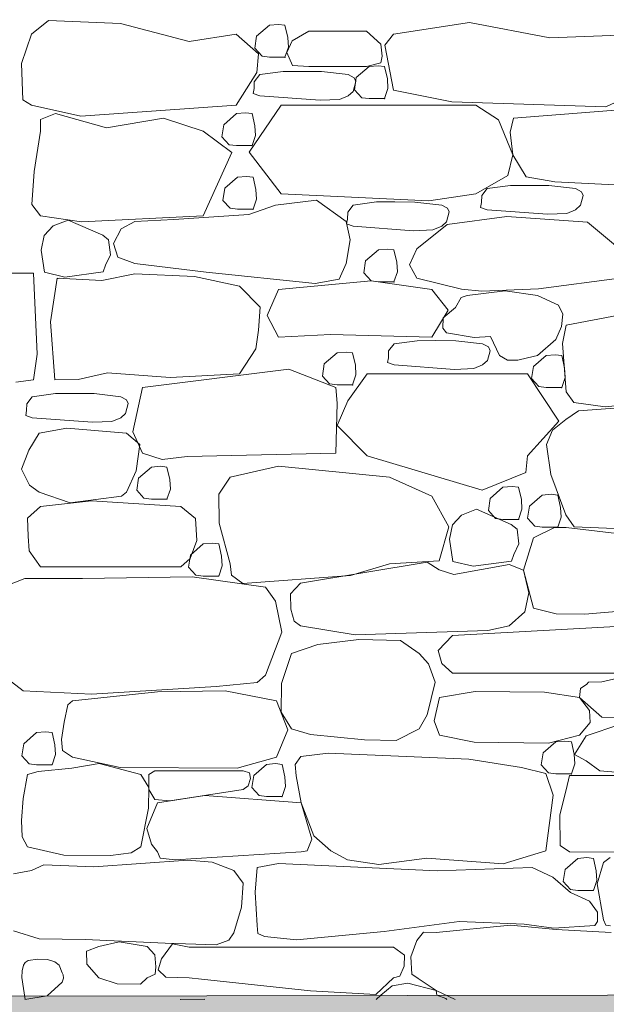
# Model space of a CAD drawing. Header units: millimetres. Extents: x -25516 to 3801, y -6942 to 11332.
# Tile 10 of 33: x -16702 to -15507, y 385 to 2392. Entities that reach past the tile are written whole.
import ezdxf

# ---------------------------------------------------------------- set-up
doc = ezdxf.new("R2010")
doc.units = ezdxf.units.MM
doc.header["$MEASUREMENT"] = 0
doc.linetypes.add('Wipeout_Contour', pattern=[1000, 0, -1000])
for name, color, linetype in [('POHLED ZÁPADNÍ_1_Konstrukce - krov', 7, 'Continuous'), ('POHLED ZÁPADNÍ_1_Situace - terén', 7, 'Continuous'), ('POHLED ZÁPADNÍ_1_Výplně - Povrchové', 7, 'Continuous'), ('POHLED ZÁPADNÍ_1_Výplně – Řezové', 7, 'Continuous')]:
    doc.layers.add(name, color=color, linetype=linetype)

# ---------------------------------------------------------------- blocks, each defined once
blk = doc.blocks.new('*X2', base_point=(-25798.9, -9432.9))
at = {"layer": 'POHLED ZÁPADNÍ_1_Výplně - Povrchové', "color": 253, "linetype": 'Continuous', "lineweight": 13}
for p, q in [((-16643.2, 2389.8), (-16677.4, 2362.3)), ((-16496.5, 2383.8), (-16643.2, 2389.8)), ((-16356.8, 2347), (-16496.5, 2383.8)), ((-16193.1, 2380.6), (-16219.1, 2358)), ((-16174.7, 2382.2), (-16193.1, 2380.6)), ((-16161.4, 2380.6), (-16174.7, 2382.2)), ((-16155.7, 2355.5), (-16161.4, 2380.6)), ((-16112.7, 2368.6), (-16146.7, 2348.3)), ((-15995.2, 2368.6), (-16112.7, 2368.6)), ((-15966.5, 2341.5), (-15995.2, 2368.6)), ((-15785.4, 2386), (-15940.1, 2362.3)), ((-15622.3, 2354.4), (-15785.4, 2386)), ((-16677.4, 2362.3), (-16697.8, 2302.6)), ((-16261.1, 2362.3), (-16356.8, 2347)), ((-16215.6, 2322.1), (-16261.1, 2362.3)), ((-16219.1, 2358), (-16222.8, 2333.5)), ((-16146.7, 2348.3), (-16157.3, 2325)), ((-16154.4, 2335.9), (-16155.7, 2355.5)), ((-15940.1, 2362.3), (-15958.3, 2339.8)), ((-15435.8, 2362.3), (-15622.3, 2354.4)), ((-16222.8, 2333.5), (-16208.1, 2317.2)), ((-16161.4, 2315.3), (-16154.4, 2335.9)), ((-15963.6, 2317.5), (-15966.5, 2341.5)), ((-15958.3, 2339.8), (-15940.1, 2248.1)), ((-16218.5, 2284), (-16215.6, 2322.1)), ((-16208.1, 2317.2), (-16193.1, 2315.3)), ((-16193.1, 2315.3), (-16161.4, 2315.3)), ((-16157.3, 2325), (-16146.2, 2298.3)), ((-15965.9, 2304), (-15963.6, 2317.5)), ((-16697.8, 2302.6), (-16694.9, 2228.6)), ((-16146.2, 2298.3), (-16112.7, 2296)), ((-16112.7, 2296), (-15995.2, 2296)), ((-15990.2, 2296.3), (-16016.3, 2273.6)), ((-15995.2, 2296), (-15965.9, 2304)), ((-15971.8, 2297.9), (-15990.2, 2296.3)), ((-15958.6, 2296.3), (-15971.8, 2297.9)), ((-15952.8, 2271.2), (-15958.6, 2296.3)), ((-16261.1, 2217.7), (-16218.5, 2284)), ((-16212.7, 2279.7), (-16223.8, 2265.1)), ((-16165.4, 2285.9), (-16212.7, 2279.7)), ((-16127.9, 2286.1), (-16165.4, 2285.9)), ((-16087, 2285.8), (-16127.9, 2286.1)), ((-16032.4, 2279.7), (-16087, 2285.8)), ((-16020.7, 2273.2), (-16032.4, 2279.7)), ((-16017.3, 2265.5), (-16020.7, 2273.2)), ((-16016.3, 2273.6), (-16020, 2249.1)), ((-15951.6, 2251.6), (-15952.8, 2271.2)), ((-16224.2, 2251.2), (-16226, 2241.4)), ((-16223.8, 2265.1), (-16224.2, 2251.2)), ((-16022.6, 2245.7), (-16017.3, 2265.5)), ((-16020, 2249.1), (-16005.2, 2232.8)), ((-15958.6, 2230.9), (-15951.6, 2251.6)), ((-15940.1, 2248.1), (-15821.7, 2224.3)), ((-15508.1, 2214.4), (-15435.8, 2248.1)), ((-16694.9, 2228.6), (-16677.4, 2217.7)), ((-16226, 2241.4), (-16212.7, 2236.4)), ((-16212.7, 2236.4), (-16089.8, 2227.4)), ((-16089.8, 2227.4), (-16050.4, 2229)), ((-16050.4, 2229), (-16032.4, 2236.4)), ((-16032.4, 2236.4), (-16022.6, 2245.7)), ((-16005.2, 2232.8), (-15990.2, 2230.9)), ((-15990.2, 2230.9), (-15958.6, 2230.9)), ((-16677.4, 2217.7), (-16577.1, 2194.8)), ((-16577.1, 2194.8), (-16261.1, 2217.7)), ((-16169.1, 2217.7), (-16234.5, 2121.8)), ((-15772.4, 2217.7), (-16169.1, 2217.7)), ((-15821.7, 2224.3), (-15508.1, 2214.4)), ((-15726.5, 2187.9), (-15772.4, 2217.7)), ((-15458.6, 2210), (-15695.9, 2190.7)), ((-16628.8, 2200.3), (-16659.2, 2188.5)), ((-16659.2, 2188.5), (-16659, 2164.3)), ((-16525.1, 2171.4), (-16628.8, 2200.3)), ((-16408.8, 2191.1), (-16525.1, 2171.4)), ((-16328.1, 2164.3), (-16408.8, 2191.1)), ((-16260.1, 2200.4), (-16286.2, 2177.7)), ((-16241.7, 2202), (-16260.1, 2200.4)), ((-16228.4, 2200.4), (-16241.7, 2202)), ((-16222.7, 2175.3), (-16228.4, 2200.4)), ((-15697.1, 2116), (-15726.5, 2187.9)), ((-15695.9, 2190.7), (-15702.8, 2162.3)), ((-16286.2, 2177.7), (-16289.8, 2153.2)), ((-16221.4, 2155.7), (-16222.7, 2175.3)), ((-16659, 2164.3), (-16672.4, 2082.2)), ((-16269.7, 2121), (-16328.1, 2164.3)), ((-16289.8, 2153.2), (-16275.1, 2136.9)), ((-16228.4, 2135), (-16221.4, 2155.7)), ((-15702.8, 2162.3), (-15697.1, 2116)), ((-16275.1, 2136.9), (-16260.1, 2135)), ((-16260.1, 2135), (-16228.4, 2135)), ((-16328.1, 1992.3), (-16269.7, 2121)), ((-16234.5, 2121.8), (-16169.1, 2036.9)), ((-15707.8, 2074), (-15697.1, 2116)), ((-15697.1, 2116), (-15670.4, 2071.3)), ((-16672.4, 2082.2), (-16676.8, 2015.2)), ((-16258, 2070.7), (-16284.1, 2048.1)), ((-16239.6, 2072.3), (-16258, 2070.7)), ((-16226.3, 2070.7), (-16239.6, 2072.3)), ((-16220.6, 2045.6), (-16226.3, 2070.7)), ((-15772.4, 2036.9), (-15707.8, 2074)), ((-15670.4, 2071.3), (-15611.5, 2061.3)), ((-16284.1, 2048.1), (-16287.7, 2023.5)), ((-15749.6, 2047.6), (-15760.7, 2033.1)), ((-15702.3, 2053.8), (-15749.6, 2047.6)), ((-15664.8, 2054), (-15702.3, 2053.8)), ((-15624, 2053.7), (-15664.8, 2054)), ((-15569.4, 2047.6), (-15624, 2053.7)), ((-15611.5, 2061.3), (-15417.4, 2051.4)), ((-15557.6, 2041.2), (-15569.4, 2047.6)), ((-16219.3, 2026), (-16220.6, 2045.6)), ((-16169.1, 2036.9), (-15868.7, 2022.8)), ((-15868.7, 2022.8), (-15772.4, 2036.9)), ((-15760.7, 2033.1), (-15761.1, 2019.2)), ((-15559.5, 2013.6), (-15554.2, 2033.5)), ((-15554.2, 2033.5), (-15557.6, 2041.2)), ((-16676.8, 2015.2), (-16659, 1992.3)), ((-16287.7, 2023.5), (-16273, 2007.3)), ((-16273, 2007.3), (-16258, 2005.3)), ((-16181, 2013.6), (-16235.1, 1994.7)), ((-16226.3, 2005.3), (-16219.3, 2026)), ((-16097, 2024.1), (-16181, 2013.6)), ((-16037, 1980.4), (-16097, 2024.1)), ((-16022.5, 2014), (-16033.6, 1999.5)), ((-15975.2, 2020.2), (-16022.5, 2014)), ((-15937.7, 2020.4), (-15975.2, 2020.2)), ((-15896.8, 2020.1), (-15937.7, 2020.4)), ((-15842.2, 2014), (-15896.8, 2020.1)), ((-15830.5, 2007.5), (-15842.2, 2014)), ((-15827.1, 1999.8), (-15830.5, 2007.5)), ((-15761.1, 2019.2), (-15762.9, 2009.3)), ((-15762.9, 2009.3), (-15749.6, 2004.4)), ((-15569.4, 2004.4), (-15559.5, 2013.6)), ((-16659, 1992.3), (-16575.5, 1979.5)), ((-16575.5, 1979.5), (-16328.1, 1992.3)), ((-16235.1, 1994.7), (-16387.6, 1984.8)), ((-16258, 2005.3), (-16226.3, 2005.3)), ((-16033.6, 1999.5), (-16034, 1985.5)), ((-15832.4, 1980), (-15827.1, 1999.8)), ((-15709.7, 1990.3), (-15830.9, 1974.2)), ((-15749.6, 2004.4), (-15626.7, 1995.4)), ((-15545.4, 1978.8), (-15709.7, 1990.3)), ((-15626.7, 1995.4), (-15587.3, 1996.9)), ((-15587.3, 1996.9), (-15569.4, 2004.4)), ((-16633.6, 1971.5), (-16651.7, 1951.7)), ((-16603, 1983.4), (-16633.6, 1971.5)), ((-16532.3, 1952.3), (-16603, 1983.4)), ((-16466.9, 1980.4), (-16494.7, 1965.6)), ((-16387.6, 1984.8), (-16466.9, 1980.4)), ((-16028.7, 1943.3), (-16037, 1980.4)), ((-16034, 1985.5), (-16035.8, 1975.7)), ((-16035.8, 1975.7), (-16022.5, 1970.7)), ((-16022.5, 1970.7), (-15899.6, 1961.7)), ((-15830.9, 1974.2), (-15892.8, 1924.8)), ((-15860.2, 1963.3), (-15842.2, 1970.7)), ((-15842.2, 1970.7), (-15832.4, 1980)), ((-15480.4, 1924.8), (-15545.4, 1978.8)), ((-16651.7, 1951.7), (-16658, 1922.3)), ((-16520.5, 1942.8), (-16532.3, 1952.3)), ((-16494.7, 1965.6), (-16510.4, 1935.9)), ((-15899.6, 1961.7), (-15860.2, 1963.3)), ((-16516.7, 1912.7), (-16520.5, 1942.8)), ((-16510.4, 1935.9), (-16501.5, 1907.6)), ((-16037, 1895), (-16028.7, 1943.3)), ((-16658, 1922.3), (-16651.3, 1877.1)), ((-16526.8, 1891.3), (-16516.7, 1912.7)), ((-16501.5, 1907.6), (-16466.9, 1895)), ((-15971.1, 1922.6), (-15997.2, 1900)), ((-15952.7, 1924.2), (-15971.1, 1922.6)), ((-15939.4, 1922.6), (-15952.7, 1924.2)), ((-15933.7, 1897.6), (-15939.4, 1922.6)), ((-15892.8, 1924.8), (-15908.1, 1892.1)), ((-16531.9, 1877.7), (-16526.8, 1891.3)), ((-16466.9, 1895), (-16321.9, 1876.9)), ((-16051.3, 1863.2), (-16037, 1895)), ((-15997.2, 1900), (-16000.8, 1875.5)), ((-15932.4, 1877.9), (-15933.7, 1897.6)), ((-15908.1, 1892.1), (-15892.8, 1864.9)), ((-16673.7, 1875.1), (-16805.5, 1875.1)), ((-16666.2, 1709.9), (-16673.7, 1875.1)), ((-16651.3, 1877.1), (-16609.7, 1867)), ((-16609.7, 1867), (-16531.9, 1877.7)), ((-16466.9, 1873.6), (-16534.1, 1860.5)), ((-16345.9, 1868.5), (-16466.9, 1873.6)), ((-16254.3, 1848.7), (-16345.9, 1868.5)), ((-16321.9, 1876.9), (-16099.9, 1854.3)), ((-16000.8, 1875.5), (-15986.1, 1859.2)), ((-15939.4, 1857.3), (-15932.4, 1877.9)), ((-16625.3, 1864.7), (-16639, 1776.2)), ((-16621.5, 1864.9), (-16625.3, 1863.8)), ((-16534.1, 1860.5), (-16625.3, 1864.7)), ((-16211.8, 1805.8), (-16254.3, 1848.7)), ((-15986.1, 1859.2), (-16174.3, 1841.6)), ((-16099.9, 1854.3), (-16051.3, 1863.2)), ((-15986.1, 1859.2), (-15971.1, 1857.3)), ((-15862.4, 1841.6), (-15986.1, 1859.2)), ((-15971.1, 1857.3), (-15939.4, 1857.3)), ((-15892.8, 1864.9), (-15801.8, 1842.8)), ((-15644.8, 1843.5), (-15480.4, 1864.9)), ((-16174.3, 1841.6), (-16197.9, 1788.7)), ((-15828.9, 1799.9), (-15862.4, 1841.6)), ((-15790.3, 1829.6), (-15802.3, 1825.3)), ((-15801.8, 1842.8), (-15760.6, 1838.4)), ((-15712.8, 1839), (-15790.3, 1829.6)), ((-15760.6, 1838.4), (-15644.8, 1843.5)), ((-15647.1, 1829.6), (-15712.8, 1839)), ((-15604.5, 1810), (-15647.1, 1829.6)), ((-15802.3, 1825.3), (-15814.1, 1805.3)), ((-15595.2, 1791.7), (-15604.5, 1810)), ((-16215.4, 1758.8), (-16211.8, 1805.8)), ((-16197.9, 1788.7), (-16174.3, 1744.6)), ((-15862.4, 1744.6), (-15828.9, 1799.9)), ((-15814.1, 1805.3), (-15839.5, 1784.1)), ((-15598.2, 1766.7), (-15595.2, 1791.7)), ((-15481.7, 1789.5), (-15589, 1769.5)), ((-16639, 1776.2), (-16630.4, 1658)), ((-15839.5, 1784.1), (-15839.6, 1763.3)), ((-15609.8, 1739.8), (-15598.2, 1766.7)), ((-15589, 1769.5), (-15595.9, 1731.9)), ((-16221, 1721), (-16215.4, 1758.8)), ((-16174.3, 1744.6), (-16068.5, 1750.4)), ((-16068.5, 1750.4), (-15862.4, 1744.6)), ((-15839.6, 1763.3), (-15832.4, 1753.4)), ((-15832.4, 1753.4), (-15776.1, 1743.9)), ((-15776.1, 1743.9), (-15742.9, 1746)), ((-15742.9, 1746), (-15724.4, 1707.5)), ((-15939.2, 1731.3), (-15950.3, 1716.8)), ((-15891.9, 1737.5), (-15939.2, 1731.3)), ((-15854.4, 1737.8), (-15891.9, 1737.5)), ((-15813.5, 1737.4), (-15854.4, 1737.8)), ((-15758.9, 1731.3), (-15813.5, 1737.4)), ((-15747.2, 1724.9), (-15758.9, 1731.3)), ((-15647.1, 1707.5), (-15609.8, 1739.8)), ((-15595.9, 1731.9), (-15589, 1633.6)), ((-16673.7, 1657.9), (-16666.2, 1709.9)), ((-16254.3, 1669.9), (-16221, 1721)), ((-16055.4, 1712.7), (-16081.5, 1690.1)), ((-16037, 1714.3), (-16055.4, 1712.7)), ((-16023.8, 1712.7), (-16037, 1714.3)), ((-16018, 1687.6), (-16023.8, 1712.7)), ((-15950.3, 1716.8), (-15950.7, 1702.9)), ((-15749.1, 1697.3), (-15743.7, 1717.2)), ((-15743.7, 1717.2), (-15747.2, 1724.9)), ((-15724.4, 1707.5), (-15708, 1697.8)), ((-15667.8, 1702.4), (-15647.1, 1707.5)), ((-15629.5, 1707.4), (-15655.5, 1684.8)), ((-15611.1, 1709), (-15629.5, 1707.4)), ((-15597.8, 1707.4), (-15611.1, 1709)), ((-15592.1, 1682.3), (-15597.8, 1707.4)), ((-16081.5, 1690.1), (-16085.2, 1665.5)), ((-16016.8, 1668), (-16018, 1687.6)), ((-15950.7, 1702.9), (-15952.5, 1693)), ((-15952.5, 1693), (-15939.2, 1688.1)), ((-15939.2, 1688.1), (-15816.2, 1679.1)), ((-15776.8, 1680.6), (-15758.9, 1688.1)), ((-15758.9, 1688.1), (-15749.1, 1697.3)), ((-15708, 1697.8), (-15687.1, 1697.8)), ((-15687.1, 1697.8), (-15667.8, 1702.4)), ((-16582.8, 1658.6), (-16522.8, 1672.2)), ((-16522.8, 1672.2), (-16395.5, 1662.4)), ((-16153.2, 1679.2), (-16451.7, 1642.1)), ((-16395.5, 1662.4), (-16254.3, 1669.9)), ((-16057.6, 1642.1), (-16153.2, 1679.2)), ((-16085.2, 1665.5), (-16070.4, 1649.3)), ((-15994.3, 1669.9), (-16033.4, 1614.7)), ((-16023.8, 1647.3), (-16016.8, 1668)), ((-15667.5, 1669.9), (-15994.3, 1669.9)), ((-15816.2, 1679.1), (-15776.8, 1680.6)), ((-15603.9, 1573.5), (-15667.5, 1669.9)), ((-15655.5, 1684.8), (-15659.2, 1660.3)), ((-15590.8, 1662.7), (-15592.1, 1682.3)), ((-16709.2, 1653.3), (-16673.7, 1657.9)), ((-16630.9, 1657.9), (-16582.8, 1658.6)), ((-16070.4, 1649.3), (-16055.4, 1647.3)), ((-16055.4, 1647.3), (-16023.8, 1647.3)), ((-15659.2, 1660.3), (-15644.5, 1644)), ((-15597.8, 1642.1), (-15590.8, 1662.7)), ((-16628.7, 1629.7), (-16676, 1623.4)), ((-16591.2, 1629.9), (-16628.7, 1629.7)), ((-16550.3, 1629.6), (-16591.2, 1629.9)), ((-16495.7, 1623.4), (-16550.3, 1629.6)), ((-16451.7, 1642.1), (-16471.5, 1551.6)), ((-16055.3, 1610), (-16057.6, 1642.1)), ((-15644.5, 1644), (-15629.5, 1642.1)), ((-15629.5, 1642.1), (-15597.8, 1642.1)), ((-15589, 1633.6), (-15572.8, 1611.5)), ((-15509, 1602.9), (-15185, 1633.6)), ((-16687.1, 1608.9), (-16687.5, 1595)), ((-16676, 1623.4), (-16687.1, 1608.9)), ((-16484, 1617), (-16495.7, 1623.4)), ((-16485.9, 1589.4), (-16480.6, 1609.3)), ((-16480.6, 1609.3), (-16484, 1617)), ((-16057.6, 1508.1), (-16055.3, 1610)), ((-16033.4, 1614.7), (-16055.3, 1564.9)), ((-15572.8, 1611.5), (-15509, 1602.9)), ((-15383.8, 1608.3), (-15563.7, 1594.8)), ((-16687.5, 1595), (-16689.3, 1585.1)), ((-16495.7, 1580.2), (-16485.9, 1589.4)), ((-15563.7, 1594.8), (-15589.6, 1576.8)), ((-16689.3, 1585.1), (-16676, 1580.2)), ((-16676, 1580.2), (-16553.1, 1571.2)), ((-16553.1, 1571.2), (-16513.7, 1572.8)), ((-16513.7, 1572.8), (-16495.7, 1580.2)), ((-15667.5, 1502.9), (-15603.9, 1573.5)), ((-15589.6, 1576.8), (-15616.3, 1555.2)), ((-16662.3, 1549.1), (-16683.2, 1514.5)), ((-16605.5, 1559.4), (-16662.3, 1549.1)), ((-16484, 1549.1), (-16605.5, 1559.4)), ((-16457.1, 1525.9), (-16484, 1549.1)), ((-16471.5, 1551.6), (-16451.7, 1508.1)), ((-16055.3, 1564.9), (-15994.3, 1502.9)), ((-15616.3, 1555.2), (-15628.8, 1526.1)), ((-16464.6, 1472.2), (-16457.1, 1525.9)), ((-15628.8, 1526.1), (-15619.9, 1464.7)), ((-16683.2, 1514.5), (-16698.2, 1476)), ((-16451.7, 1508.1), (-16411.5, 1495.7)), ((-16360.5, 1501.2), (-16057.6, 1508.1)), ((-16411.5, 1495.7), (-16360.5, 1501.2)), ((-15994.3, 1502.9), (-15759.6, 1432.9)), ((-15671.2, 1469.2), (-15667.5, 1502.9)), ((-16698.2, 1476), (-16681.8, 1443.4)), ((-16484, 1428.9), (-16464.6, 1472.2)), ((-16433.5, 1479.9), (-16459.5, 1457.3)), ((-16415.1, 1481.5), (-16433.5, 1479.9)), ((-16401.8, 1479.9), (-16415.1, 1481.5)), ((-16396.1, 1454.8), (-16401.8, 1479.9)), ((-16174.8, 1481.6), (-16272.8, 1459.3)), ((-15948.7, 1459.3), (-16174.8, 1481.6)), ((-15759.6, 1432.9), (-15671.2, 1469.2)), ((-16459.5, 1457.3), (-16463.2, 1432.8)), ((-16394.8, 1435.2), (-16396.1, 1454.8)), ((-16272.8, 1459.3), (-16296, 1424.6)), ((-15862.4, 1421), (-15948.7, 1459.3)), ((-15619.9, 1464.7), (-15589.6, 1382.7)), ((-16681.8, 1443.4), (-16662.3, 1428.9)), ((-16662.3, 1428.9), (-16599.1, 1407.4)), ((-16494.2, 1421), (-16484, 1428.9)), ((-16463.2, 1432.8), (-16448.5, 1416.5)), ((-16401.8, 1414.6), (-16394.8, 1435.2)), ((-15717.5, 1438.8), (-15743.5, 1416.1)), ((-15699, 1440.4), (-15717.5, 1438.8)), ((-15685.8, 1438.8), (-15699, 1440.4)), ((-15680, 1413.7), (-15685.8, 1438.8)), ((-16555.4, 1411), (-16659, 1399.9)), ((-16599.1, 1407.4), (-16494.2, 1421)), ((-16373.2, 1399.9), (-16555.4, 1411)), ((-16448.5, 1416.5), (-16433.5, 1414.6)), ((-16433.5, 1414.6), (-16401.8, 1414.6)), ((-16296, 1424.6), (-16295.2, 1365.6)), ((-15827.8, 1358.1), (-15862.4, 1421)), ((-15743.5, 1416.1), (-15747.2, 1391.6)), ((-15678.8, 1394.1), (-15680, 1413.7)), ((-15637.6, 1422.9), (-15663.6, 1400.3)), ((-15619.2, 1424.5), (-15637.6, 1422.9)), ((-15605.9, 1422.9), (-15619.2, 1424.5)), ((-15600.1, 1397.8), (-15605.9, 1422.9)), ((-16659, 1399.9), (-16685.4, 1375.6)), ((-16343.4, 1375.3), (-16373.2, 1399.9)), ((-15771.3, 1394), (-15801.9, 1382.2)), ((-15700.6, 1362.9), (-15771.3, 1394)), ((-15747.2, 1391.6), (-15732.5, 1375.4)), ((-15685.8, 1373.4), (-15678.8, 1394.1)), ((-15663.6, 1400.3), (-15667.3, 1375.8)), ((-15598.9, 1378.2), (-15600.1, 1397.8)), ((-16685.4, 1375.6), (-16684.1, 1339)), ((-16341.2, 1330.2), (-16343.4, 1375.3)), ((-16295.2, 1365.6), (-16272.8, 1283.1)), ((-15801.9, 1382.2), (-15820, 1362.3)), ((-15732.5, 1375.4), (-15717.5, 1373.4)), ((-15717.5, 1373.4), (-15685.8, 1373.4)), ((-15667.3, 1375.8), (-15652.6, 1359.5)), ((-15605.9, 1357.6), (-15598.9, 1378.2)), ((-15589.6, 1382.7), (-15572.3, 1358.1)), ((-15847.7, 1289), (-15827.8, 1358.1)), ((-15820, 1362.3), (-15826.3, 1333)), ((-15688.8, 1353.4), (-15700.6, 1362.9)), ((-15685, 1323.3), (-15688.8, 1353.4)), ((-15612.7, 1357), (-15655.6, 1335.9)), ((-15652.6, 1359.5), (-15637.6, 1357.6)), ((-15637.6, 1357.6), (-15605.9, 1357.6)), ((-15588.9, 1356.5), (-15612.7, 1357)), ((-15411.4, 1335.9), (-15588.9, 1356.5)), ((-15572.3, 1358.1), (-15473.5, 1354.3)), ((-16684.1, 1339), (-16682.1, 1309.4)), ((-16354.2, 1293.7), (-16341.2, 1330.2)), ((-16309.6, 1324.9), (-16328.1, 1323.3)), ((-16296.4, 1323.3), (-16309.6, 1324.9)), ((-15826.3, 1333), (-15819.6, 1287.7)), ((-15655.6, 1335.9), (-15675.8, 1270.1)), ((-16682.1, 1309.4), (-16659, 1276.5)), ((-16328.1, 1323.3), (-16354.1, 1300.7)), ((-16290.6, 1298.2), (-16296.4, 1323.3)), ((-15695.1, 1302), (-15685, 1323.3)), ((-16373.2, 1276.5), (-16354.2, 1293.7)), ((-16354.1, 1300.7), (-16357.8, 1276.1)), ((-16289.4, 1278.6), (-16290.6, 1298.2)), ((-15872, 1286.5), (-16129.6, 1243.6)), ((-15948.7, 1283.1), (-15847.7, 1289)), ((-15847.4, 1270.4), (-15872, 1286.5)), ((-15819.6, 1287.7), (-15778, 1277.7)), ((-15778, 1277.7), (-15700.2, 1288.3)), ((-15700.2, 1288.3), (-15695.1, 1302)), ((-16659, 1276.5), (-16373.2, 1276.5)), ((-16357.8, 1276.1), (-16343, 1259.9)), ((-16296.4, 1257.9), (-16289.4, 1278.6)), ((-16272.8, 1283.1), (-16270, 1259.6)), ((-16028.1, 1259.1), (-15948.7, 1283.1)), ((-15817.8, 1261.3), (-15847.4, 1270.4)), ((-15704.5, 1281.7), (-15817.8, 1261.3)), ((-15675.8, 1270.1), (-15704.5, 1281.7)), ((-15665, 1223.9), (-15675.8, 1270.1)), ((-15675.8, 1270.1), (-15655.6, 1192.6)), ((-16691, 1252.7), (-16735.9, 1235.5)), ((-16622.6, 1252.7), (-16691, 1252.7)), ((-16573.4, 1252.7), (-16641.7, 1252.7)), ((-16350.6, 1256), (-16573.4, 1252.7)), ((-16200.9, 1235.5), (-16350.6, 1256)), ((-16343, 1259.9), (-16328.1, 1257.9)), ((-16328.1, 1257.9), (-16296.4, 1257.9)), ((-16270, 1259.6), (-16247.1, 1242.5)), ((-16247.1, 1242.5), (-16028.1, 1259.1)), ((-16180.6, 1206.5), (-16200.9, 1235.5)), ((-16129.6, 1243.6), (-16149.9, 1221.7)), ((-16167.9, 1143.4), (-16180.6, 1206.5)), ((-16149.9, 1221.7), (-16149.4, 1190.2)), ((-15672.8, 1184.9), (-15665, 1223.9)), ((-16149.4, 1190.2), (-16142.7, 1166.1)), ((-15704.5, 1156.3), (-15672.8, 1184.9)), ((-15655.6, 1192.6), (-15609.4, 1181)), ((-15551, 1179.9), (-15411.4, 1192.6)), ((-16142.7, 1166.1), (-16129.6, 1156.3)), ((-15310.4, 1164.9), (-15820, 1136.5)), ((-15609.4, 1181), (-15551, 1179.9)), ((-16129.6, 1156.3), (-16018.7, 1137.8)), ((-16018.7, 1137.8), (-15748.3, 1146.7)), ((-15748.3, 1146.7), (-15704.5, 1156.3)), ((-16200.9, 1056), (-16167.9, 1143.4)), ((-16010.7, 1128.4), (-16094.8, 1118.2)), ((-15926.3, 1126.8), (-16010.7, 1128.4)), ((-15888, 1100.2), (-15926.3, 1126.8)), ((-15820, 1136.5), (-15849.6, 1106.3)), ((-16094.8, 1118.2), (-16148.1, 1100.2)), ((-15849.6, 1106.3), (-15842.2, 1079.7)), ((-16148.1, 1100.2), (-16168.5, 1038.8)), ((-15869.3, 1078.9), (-15888, 1100.2)), ((-15855.7, 1041.5), (-15869.3, 1078.9)), ((-15842.2, 1079.7), (-15820, 1059.9)), ((-16735.9, 1056), (-16694.6, 1024.1)), ((-16217.7, 1041), (-16200.9, 1056)), ((-15820, 1059.9), (-15310.4, 1059.9)), ((-15439, 1059.7), (-15516.4, 1042.6)), ((-16694.6, 1024.1), (-16555.5, 1017.2)), ((-16555.5, 1017.2), (-16301.6, 1033)), ((-16283, 1023.7), (-16421.1, 1021.6)), ((-16301.6, 1033), (-16217.7, 1041)), ((-16178.4, 1003.8), (-16283, 1023.7)), ((-16168.5, 1038.8), (-16169.1, 980.4)), ((-15872, 975.4), (-15855.7, 1041.5)), ((-15559.3, 1028.8), (-15561.3, 1010.4)), ((-15546.9, 1037.7), (-15559.3, 1028.8)), ((-15543.5, 1041.4), (-15546.9, 1037.7)), ((-15516.4, 1042.6), (-15543.5, 1041.4)), ((-16594.3, 1003.8), (-16603.9, 995.3)), ((-16421.1, 1021.6), (-16594.3, 1003.8)), ((-16155.5, 944.5), (-16178.4, 1003.8)), ((-15846.4, 1010.4), (-15857.7, 962.7)), ((-15774.1, 1022.7), (-15846.4, 1010.4)), ((-15632.9, 1021.3), (-15774.1, 1022.7)), ((-15561.3, 1010.4), (-15632.9, 1021.3)), ((-15541, 984), (-15561.3, 1010.4)), ((-15561.3, 1010.4), (-15516.4, 970.2)), ((-16603.9, 995.3), (-16611.3, 959.9)), ((-15540.2, 959.6), (-15541, 984)), ((-16169.1, 980.4), (-16148.1, 946.4)), ((-15888, 946.4), (-15872, 975.4)), ((-15516.4, 970.2), (-15409.7, 967.6)), ((-16611.3, 959.9), (-16616.2, 924.7)), ((-16178.4, 889), (-16155.5, 944.5)), ((-16148.1, 946.4), (-16109.5, 935)), ((-15934.9, 923.1), (-15888, 946.4)), ((-15857.7, 962.7), (-15846.4, 933.9)), ((-15561.3, 933.9), (-15540.2, 959.6)), ((-15479.4, 955.1), (-15548.1, 932.6)), ((-16667.4, 938.9), (-16693.4, 916.2)), ((-16648.9, 940.5), (-16667.4, 938.9)), ((-16635.7, 938.9), (-16648.9, 940.5)), ((-16629.9, 913.8), (-16635.7, 938.9)), ((-16616.2, 924.7), (-16614.4, 902.4)), ((-16109.5, 935), (-15999.4, 923.9)), ((-15999.4, 923.9), (-15934.9, 923.1)), ((-15846.4, 933.9), (-15776, 919.5)), ((-15624.9, 917.3), (-15561.3, 933.9)), ((-15548.1, 932.6), (-15571.7, 894.4)), ((-16693.4, 916.2), (-16697.1, 891.7)), ((-16628.7, 894.2), (-16629.9, 913.8)), ((-15776, 919.5), (-15624.9, 917.3)), ((-15609.7, 920.1), (-15635.7, 897.5)), ((-15591.2, 921.7), (-15609.7, 920.1)), ((-15578, 920.1), (-15591.2, 921.7)), ((-15572.2, 895.1), (-15578, 920.1)), ((-16697.1, 891.7), (-16682.4, 875.4)), ((-16635.7, 873.5), (-16628.7, 894.2)), ((-16614.4, 902.4), (-16594.3, 889)), ((-16594.3, 889), (-16497.3, 867.4)), ((-16258.5, 866.2), (-16178.4, 889)), ((-16128.9, 890.3), (-16140.3, 874.1)), ((-16073.4, 897.1), (-16128.9, 890.3)), ((-15787, 884.8), (-16073.4, 897.1)), ((-15679.6, 867.4), (-15787, 884.8)), ((-15635.7, 897.5), (-15639.4, 873)), ((-15571, 875.4), (-15572.2, 895.1)), ((-15571.7, 894.4), (-15548.1, 881.1)), ((-16682.4, 875.4), (-16667.4, 873.5)), ((-16667.4, 873.5), (-16635.7, 873.5)), ((-16595.7, 866.5), (-16663.9, 859.8)), ((-16539.7, 875.6), (-16595.7, 866.5)), ((-16455, 853.3), (-16539.7, 875.6)), ((-16497.3, 867.4), (-16258.5, 866.2)), ((-16198.9, 874), (-16224.9, 851.3)), ((-16180.5, 875.6), (-16198.9, 874)), ((-16167.2, 874), (-16180.5, 875.6)), ((-16161.4, 848.9), (-16167.2, 874)), ((-16140.3, 874.1), (-16138.4, 850.8)), ((-15629.9, 855.7), (-15679.6, 867.4)), ((-15639.4, 873), (-15624.7, 856.7)), ((-15578, 854.8), (-15571, 875.4)), ((-15548.1, 881.1), (-15520.2, 861.2)), ((-16685.4, 853.3), (-16694.7, 804.6)), ((-16663.9, 859.8), (-16685.4, 853.3)), ((-16438.5, 826.8), (-16455, 853.3)), ((-16426.1, 860.8), (-16438.8, 853.8)), ((-16438.8, 853.8), (-16438.3, 822.7)), ((-16246.7, 860.8), (-16426.1, 860.8)), ((-16233.7, 856.6), (-16246.7, 860.8)), ((-16236.3, 830.4), (-16231.4, 845)), ((-16231.4, 845), (-16233.7, 856.6)), ((-16224.9, 851.3), (-16228.6, 826.8)), ((-16160.2, 829.3), (-16161.4, 848.9)), ((-16138.4, 850.8), (-16128.6, 795.9)), ((-15614.9, 811.6), (-15629.9, 855.7)), ((-15624.7, 856.7), (-15609.7, 854.8)), ((-15609.7, 854.8), (-15578, 854.8)), ((-15581.7, 851.4), (-15588.9, 822.3)), ((-15136.2, 851.4), (-15581.7, 851.4)), ((-15520.2, 861.2), (-15455.2, 855.7)), ((-16439.3, 784.9), (-16438.5, 826.8)), ((-16438.3, 822.7), (-16426.1, 802.7)), ((-16396.2, 800), (-16246.7, 822.8)), ((-16246.7, 822.8), (-16236.3, 830.4)), ((-16228.6, 826.8), (-16213.9, 810.6)), ((-16167.2, 808.6), (-16160.2, 829.3)), ((-16694.7, 804.6), (-16697.8, 759.9)), ((-16426.1, 802.7), (-16396.2, 800)), ((-16324.3, 810.7), (-16420.7, 795.9)), ((-16128.6, 795.9), (-16324.3, 810.7)), ((-16213.9, 810.6), (-16198.9, 808.6)), ((-16198.9, 808.6), (-16167.2, 808.6)), ((-15629.9, 697.6), (-15614.9, 811.6)), ((-15588.9, 822.3), (-15601.4, 771.4)), ((-16455, 706.1), (-16439.3, 784.9)), ((-16420.7, 795.9), (-16442.7, 743.6)), ((-16128.6, 795.9), (-16102.6, 728.4)), ((-16106.7, 721.5), (-16128.6, 795.9)), ((-15601.4, 771.4), (-15600.8, 708.8)), ((-16697.8, 759.9), (-16696.3, 726.2)), ((-16442.7, 743.6), (-16432.9, 711.5)), ((-16696.3, 726.2), (-16685.4, 706.1)), ((-16102.6, 728.4), (-16068.2, 697.6)), ((-16685.4, 706.1), (-16611.7, 689)), ((-16474.6, 693.9), (-16455, 706.1)), ((-16432.9, 711.5), (-16420.7, 695.6)), ((-16116.3, 697.9), (-16106.7, 721.5)), ((-15600.8, 708.8), (-15581.7, 696.2)), ((-16611.7, 689), (-16516.7, 688.1)), ((-16516.7, 688.1), (-16474.6, 693.9)), ((-16420.7, 695.6), (-16415.5, 682.7)), ((-16415.5, 682.7), (-16384.9, 679.4)), ((-16384.9, 679.4), (-16128.6, 695.6)), ((-16128.6, 695.6), (-16116.3, 697.9)), ((-16068.2, 697.6), (-16033.9, 679.7)), ((-15970.1, 670.2), (-15872.5, 682.7)), ((-15872.5, 682.7), (-15716.8, 671.7)), ((-15716.8, 671.7), (-15629.9, 697.6)), ((-15565.1, 682.4), (-15591.1, 659.8)), ((-15581.7, 696.2), (-15367.1, 694.1)), ((-15546.6, 684), (-15565.1, 682.4)), ((-15533.4, 682.4), (-15546.6, 684)), ((-15527.6, 657.4), (-15533.4, 682.4)), ((-15499.1, 684.4), (-15512.5, 674.4)), ((-16652.3, 669.1), (-16677.4, 658)), ((-16550.4, 665.1), (-16652.3, 669.1)), ((-16359.5, 678.7), (-16550.4, 665.1)), ((-16309.4, 674.7), (-16359.5, 678.7)), ((-16265.6, 658), (-16309.4, 674.7)), ((-16218, 663.9), (-16221.9, 614)), ((-16174.3, 672), (-16218, 663.9)), ((-15851.7, 657), (-16174.3, 672)), ((-16033.9, 679.7), (-15970.1, 670.2)), ((-15657.9, 663.9), (-15851.7, 657)), ((-15616.2, 644.1), (-15657.9, 663.9)), ((-15512.5, 674.4), (-15525.5, 630.5)), ((-16714.1, 651), (-16677.4, 658)), ((-16246.7, 631.7), (-16265.6, 658)), ((-15580, 613.1), (-15616.2, 644.1)), ((-15591.1, 659.8), (-15594.8, 635.3)), ((-15526.4, 637.7), (-15527.6, 657.4)), ((-16250, 582.8), (-16246.7, 631.7)), ((-15594.8, 635.3), (-15580.1, 619)), ((-15533.4, 617.1), (-15526.4, 637.7)), ((-15525.5, 630.5), (-15512.5, 557.4)), ((-16221.9, 614), (-16218, 545.7)), ((-15580.1, 619), (-15565.1, 617.1)), ((-15541.3, 595.6), (-15580, 613.1)), ((-15565.1, 617.1), (-15533.4, 617.1)), ((-16265.6, 530.6), (-16250, 582.8)), ((-15524.8, 573), (-15541.3, 595.6)), ((-15525.1, 553.6), (-15524.8, 573)), ((-16218, 545.7), (-16216.6, 529.4)), ((-15959.3, 533.4), (-15806.9, 553.9)), ((-15702, 546.3), (-15853.7, 531.2)), ((-15806.9, 553.9), (-15674, 548.6)), ((-15609.2, 537.3), (-15702, 546.3)), ((-15674, 548.6), (-15614, 540.1)), ((-15614, 540.1), (-15530.2, 545.7)), ((-15530.2, 545.7), (-15525.1, 553.6)), ((-15512.5, 557.4), (-15508, 546.5)), ((-15508, 546.5), (-15498.7, 545.1)), ((-16714.1, 535), (-16661.9, 518.4)), ((-16275.9, 515.9), (-16265.6, 530.6)), ((-16216.6, 529.4), (-16203.2, 523)), ((-16203.2, 523), (-16138.1, 516.5)), ((-16138.1, 516.5), (-15959.3, 533.4)), ((-15879.3, 532.2), (-15892.8, 515.3)), ((-15853.7, 531.2), (-15879.3, 532.2)), ((-15497.2, 531.2), (-15609.2, 537.3)), ((-16661.9, 518.4), (-16568.4, 517.5)), ((-16568.4, 517.5), (-16405.5, 509.5)), ((-16540.8, 502.8), (-16565.8, 493.6)), ((-16498.9, 512.6), (-16540.8, 502.8)), ((-16441.8, 502.8), (-16498.9, 512.6)), ((-16426.2, 485.8), (-16441.8, 502.8)), ((-16390.7, 508.4), (-16412.8, 477.8)), ((-16405.5, 509.5), (-16301.3, 506.4)), ((-16356.6, 501.5), (-16390.7, 508.4)), ((-16301.3, 506.4), (-16275.9, 515.9)), ((-15892.8, 515.3), (-15905.1, 481.6)), ((-16565.8, 493.6), (-16564.7, 466.9)), ((-16424.4, 461.8), (-16426.2, 485.8)), ((-15940.1, 501.5), (-16356.6, 501.5)), ((-15917.9, 485.5), (-15940.1, 501.5)), ((-15918.6, 463.2), (-15917.9, 485.5)), ((-16694.2, 464.8), (-16696.9, 453.1)), ((-16690.2, 470.6), (-16694.2, 464.8)), ((-16684.3, 474.2), (-16690.2, 470.6)), ((-16664.6, 476.9), (-16684.3, 474.2)), ((-16645.3, 476.6), (-16664.6, 476.9)), ((-16630.2, 471.5), (-16645.3, 476.6)), ((-16621.2, 464.8), (-16630.2, 471.5)), ((-16614.9, 449.4), (-16621.2, 464.8)), ((-16564.7, 466.9), (-16540.8, 438.8)), ((-16425.5, 446.6), (-16424.4, 461.8)), ((-16412.8, 477.8), (-16419.5, 455.3)), ((-15927.8, 442.6), (-15918.6, 463.2)), ((-15905.1, 481.6), (-15903.2, 446.9)), ((-16696.9, 453.1), (-16697.2, 439.5)), ((-16613.3, 445.1), (-16614.9, 449.4)), ((-16612.5, 438.4), (-16613.3, 445.1)), ((-16441.8, 438.8), (-16425.5, 446.6)), ((-16419.5, 455.3), (-16403.7, 440.4)), ((-15940.1, 438.8), (-15927.8, 442.6)), ((-15903.2, 446.9), (-15853.7, 413.5)), ((-16697.2, 439.5), (-16690.8, 394.8)), ((-16645.9, 402.2), (-16615.3, 430)), ((-16615.3, 430), (-16612.5, 438.4)), ((-16540.8, 438.8), (-16502.9, 427)), ((-16502.9, 427), (-16455.4, 425.9)), ((-16455.4, 425.9), (-16441.8, 438.8)), ((-16403.7, 440.4), (-16356.6, 438.8)), ((-16356.6, 438.8), (-16109.6, 412.9)), ((-15976.5, 404.9), (-15940.1, 438.8)), ((-15943.2, 422.9), (-15966.1, 403.8)), ((-15911.2, 428.3), (-15943.2, 422.9)), ((-15853.7, 413.5), (-15911.2, 428.3)), ((-16691.1, 394.8), (-16645.9, 402.2)), ((-16109.6, 412.9), (-15976.5, 404.9)), ((-15966.1, 403.8), (-15975.5, 394.7)), ((-15853.7, 413.5), (-15814.6, 394.7)), ((-15851.9, 403.8), (-15853.7, 413.5)), ((-15833.5, 396.8), (-15851.9, 403.8)), ((-16374.2, 394.9), (-16374.8, 394.7)), ((-16326, 395.6), (-16374.2, 394.9)), ((-16324.5, 394.7), (-16326, 395.6)), ((-15831.8, 394.7), (-15833.5, 396.8))]:
    blk.add_line(p, q, dxfattribs=at)
for p in [(-16161.4, 2315.3), (-15958.6, 2230.9), (-16228.4, 2135), (-16226.3, 2005.3), (-15939.4, 1857.3), (-16023.8, 1647.3), (-15597.8, 1642.1), (-16401.8, 1414.6), (-15685.8, 1373.4), (-15605.9, 1357.6), (-16296.4, 1257.9), (-16635.7, 873.5), (-15578, 854.8), (-16167.2, 808.6), (-15533.4, 617.1)]:
    blk.add_point(p, dxfattribs=at)

msp = doc.modelspace()

# ---------------------------------------------------------------- wipeouts: each hides what was drawn before it
at = {"color": 254, "linetype": 'Wipeout_Contour', "lineweight": 0, "ltscale": 85241.11257}
msp.add_wipeout([(-20978.6, 433.7), (-21480.5, 393.8), (-15504.5, 403.5), (-14615.8, 415.3), (-12634.7, 441.7)], dxfattribs=at).dxf.layer = 'POHLED ZÁPADNÍ_1_Výplně - Povrchové'

# ---------------------------------------------------------------- next in the draw order: hatches: boundary and pattern name
at = {"layer": 'POHLED ZÁPADNÍ_1_Výplně – Řezové', "linetype": 'Continuous', "lineweight": 0, "true_color": 0x392b0b}
msp.add_hatch(color=38, dxfattribs=at).paths.add_polyline_path([(-23665.6, 390.3), (-25515.5, 410.3), (-25515.5, -2550), (-10974.2, -2550), (-10974.2, 450), (-12006.7, 450), (-15504.5, 403.5)])

# ---------------------------------------------------------------- next in the draw order: linework, layer by layer
at = {"layer": 'POHLED ZÁPADNÍ_1_Situace - terén', "color": 251, "linetype": 'Continuous', "lineweight": 20, "true_color": 0x6a6a6a, "flags": 128}
msp.add_lwpolyline([(-25515.5, 410.3), (-23665.6, 390.3), (-15504.5, 403.5), (-12006.7, 450), (-10974.2, 450)], dxfattribs=at)

# ---------------------------------------------------------------- next in the draw order: wipeouts: each hides what was drawn before it
at = {"color": 254, "linetype": 'Wipeout_Contour', "lineweight": 0, "ltscale": 299864.801757}
msp.add_wipeout([(-10999.7, 3180), (-20988.7, 3180), (-20988.7, 3073.5), (-20901.5, 3069.7), (-20903.6, 3019.4), (-20671.3, 3019.4), (-20684.7, 2969.4), (-20721.2, 2932.8), (-20771.1, 2919.4), (-20908, 2919.4), (-20910.2, 2870), (-20978.6, 2870), (-20978.6, 433.7), (-12634.7, 441.7), (-12006.7, 450), (-10999.7, 450)], dxfattribs=at).dxf.layer = 'POHLED ZÁPADNÍ_1_Výplně - Povrchové'

# ---------------------------------------------------------------- next in the draw order: block references
at = {"layer": 'POHLED ZÁPADNÍ_1_Konstrukce - krov', "color": 9, "linetype": 'Continuous', "lineweight": 13}
msp.add_blockref('*X2', (-25798.9, -9432.9), dxfattribs=at)

doc.saveas('drawing.dxf')
